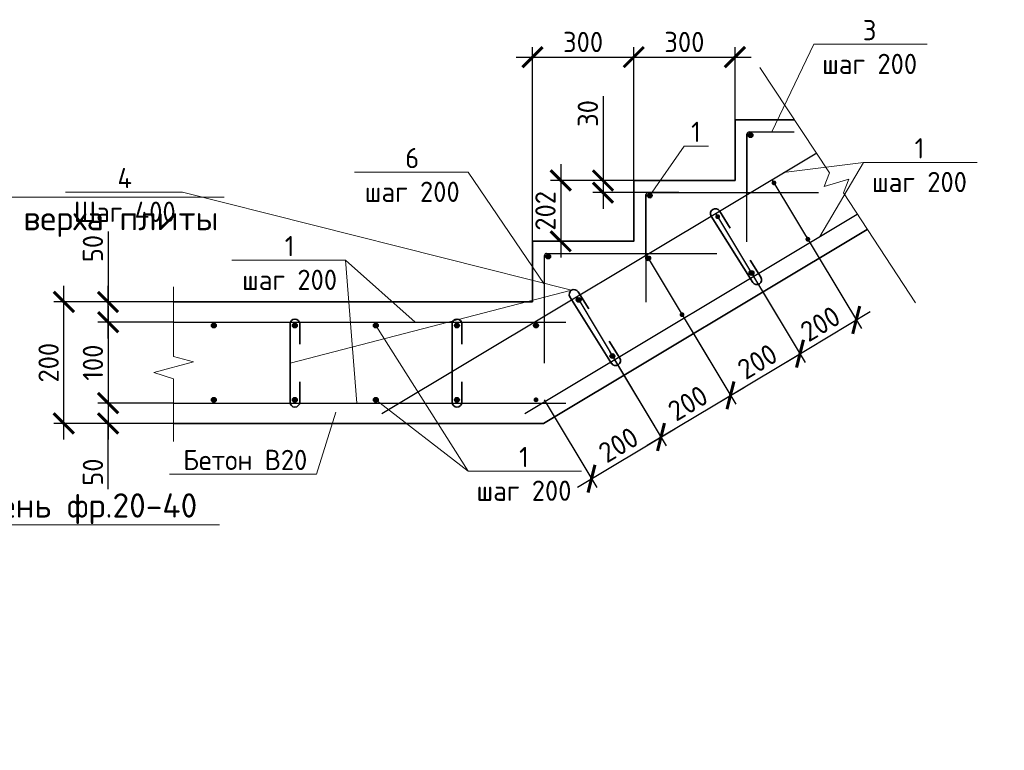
# Model space of a CAD drawing. Header units: millimetres. Extents: x 130535 to 1380046, y -231620 to 121434.
# Tile 65 of 135: x 574748 to 586900, y 5557 to 14582. Entities that reach past the tile are written whole.
import ezdxf
from ezdxf import colors
from ezdxf.entities.mleader import LeaderData, LeaderLine
from ezdxf.math import Vec2, Vec3

# ---------------------------------------------------------------- set-up
doc = ezdxf.new("R2010")
doc.units = ezdxf.units.MM
doc.linetypes.add('ACAD_ISO02W100', pattern=[15, 12, -3])
doc.layers.get('DEFPOINTS').update_dxf_attribs({"lineweight": 0})
for name, color, linetype, lineweight in [('Основная 0.35', 7, 'Continuous', 35), ('Основная 0.6', 7, 'Continuous', 60), ('РАЗМЕРЫ', 7, 'Continuous', 9), ('Символы 0.20', 7, 'Continuous', 20), ('Тонкая 0.20', 7, 'Continuous', 20)]:
    doc.layers.add(name, color=color, linetype=linetype, lineweight=lineweight)
doc.layers.add('пунктир', color=7, linetype='ACAD_ISO02W100')
doc.styles.add('250', font='times.ttf')
doc.styles.add('GOST-2.304_Type-B', font='GOST_Common.ttf')
doc.styles.add('ГОСТ', font='isocpeur.TTF')
doc.dimstyles.new('1-2', dxfattribs={"dimtxt": 250, "dimasz": 150, "dimexe": 200, "dimexo": 0, "dimgap": 20, "dimtad": 1, "dimlfac": 0.5, "dimrnd": 1, "dimtxsty": '250', "dimblk": 'OBLIQUE', "dimcen": 100, "dimdle": 50, "dimclrd": 256, "dimclre": 256, "dimclrt": 256, "dimaunit": 1, "dimazin": 0, "dimtfac": 1, "dimtmove": 1, "dimatfit": 2, "dimfxl": 200, "dimlwd": 15, "dimlwe": 13, "dimarcsym": 0})
doc.dimstyles.new('СПДС', dxfattribs={"dimscale": 100, "dimtxt": 2.5, "dimasz": 2.5, "dimexe": 1.25, "dimexo": 0, "dimtad": 1, "dimdec": 0, "dimtxsty": 'GOST-2.304_Type-B', "dimblk": 'ARCHTICK', "dimcen": 2.5, "dimdle": 2, "dimadec": 0, "dimazin": 2, "dimtfac": 0.75, "dimtdec": 0, "dimtmove": 1, "dimatfit": 3, "dimfxl": 1, "dimtolj": 1, "dimarcsym": 1})

# ---------------------------------------------------------------- blocks, each defined once
blk = doc.blocks.new('_None')
blk = doc.blocks.new('_ArchTick')
at = {"color": 0, "linetype": 'ByBlock', "const_width": 0.15}
blk.add_lwpolyline([(-0.5, -0.5), (0.5, 0.5)], dxfattribs=at)
blk = doc.blocks.new('*D376')
at = {"layer": 'DEFPOINTS', "color": 0, "linetype": 'Continuous', "lineweight": 0, "transparency": 16777216}
for p in [(582326, 12595), (581425, 11845), (582326, 11845)]:
    blk.add_point(p, dxfattribs=at)
at = {"layer": 'РАЗМЕРЫ', "color": 0, "linetype": 'Continuous', "lineweight": -2, "transparency": 16777216}
for p, q in [((581425, 12795), (581425, 11645)), ((582326, 12595), (581300, 12595)), ((582326, 11845), (581300, 11845))]:
    blk.add_line(p, q, dxfattribs=at)
at = {"layer": 'РАЗМЕРЫ', "color": 0, "linetype": 'Continuous', "lineweight": -2, "transparency": 16777216, "xscale": 250, "yscale": 250, "zscale": 250}
for p, rotation in [((581425, 12595), 90), ((581425, 11845), 270)]:
    blk.add_blockref('_ArchTick', p, dxfattribs=dict(at, rotation=rotation))
at = {"layer": 'РАЗМЕРЫ', "color": 0, "linetype": 'Continuous', "lineweight": 0, "transparency": 16777216, "insert": (581237, 12220), "char_height": 250, "attachment_point": 5, "rotation": 90, "style": 'GOST-2.304_Type-B'}
blk.add_mtext('\\A1;202', dxfattribs=at)
blk = doc.blocks.new('*D377')
at = {"layer": 'DEFPOINTS', "color": 0, "linetype": 'Continuous', "lineweight": 0, "transparency": 16777216}
for p in [(582326, 14119), (582326, 12595), (581076, 11845)]:
    blk.add_point(p, dxfattribs=at)
at = {"layer": 'РАЗМЕРЫ', "color": 0, "linetype": 'Continuous', "lineweight": -2, "transparency": 16777216}
for p, q in [((581076, 11845), (581076, 14244)), ((582326, 12595), (582326, 14244)), ((580876, 14119), (582526, 14119))]:
    blk.add_line(p, q, dxfattribs=at)
at = {"layer": 'РАЗМЕРЫ', "color": 0, "linetype": 'Continuous', "lineweight": -2, "transparency": 16777216, "xscale": 250, "yscale": 250, "zscale": 250, "rotation": 180}
blk.add_blockref('_ArchTick', (581076, 14119), dxfattribs=at)
at = {"layer": 'РАЗМЕРЫ', "color": 0, "linetype": 'Continuous', "lineweight": -2, "transparency": 16777216, "xscale": 250, "yscale": 250, "zscale": 250}
blk.add_blockref('_ArchTick', (582326, 14119), dxfattribs=at)
at = {"layer": 'РАЗМЕРЫ', "color": 0, "linetype": 'Continuous', "lineweight": 0, "transparency": 16777216, "insert": (581701, 14306), "char_height": 250, "attachment_point": 5, "style": 'GOST-2.304_Type-B'}
blk.add_mtext('\\A1;300', dxfattribs=at)
blk = doc.blocks.new('*D378')
at = {"layer": 'DEFPOINTS', "color": 0, "linetype": 'Continuous', "lineweight": 0, "transparency": 16777216}
for p in [(583576, 14119), (583576, 13345), (582326, 12545)]:
    blk.add_point(p, dxfattribs=at)
at = {"layer": 'РАЗМЕРЫ', "color": 0, "linetype": 'Continuous', "lineweight": -2, "transparency": 16777216}
for p, q in [((582326, 12545), (582326, 14244)), ((583576, 13345), (583576, 14244)), ((582126, 14119), (583776, 14119))]:
    blk.add_line(p, q, dxfattribs=at)
at = {"layer": 'РАЗМЕРЫ', "color": 0, "linetype": 'Continuous', "lineweight": -2, "transparency": 16777216, "xscale": 250, "yscale": 250, "zscale": 250, "rotation": 180}
blk.add_blockref('_ArchTick', (582326, 14119), dxfattribs=at)
at = {"layer": 'РАЗМЕРЫ', "color": 0, "linetype": 'Continuous', "lineweight": -2, "transparency": 16777216, "xscale": 250, "yscale": 250, "zscale": 250}
blk.add_blockref('_ArchTick', (583576, 14119), dxfattribs=at)
at = {"layer": 'РАЗМЕРЫ', "color": 0, "linetype": 'Continuous', "lineweight": 0, "transparency": 16777216, "insert": (582951, 14306), "char_height": 250, "attachment_point": 5, "style": 'GOST-2.304_Type-B'}
blk.add_mtext('\\A1;300', dxfattribs=at)
blk = doc.blocks.new('*D379')
at = {"layer": 'DEFPOINTS', "color": 0, "linetype": 'Continuous', "lineweight": 0, "transparency": 16777216}
for p in [(575293, 11095), (576572, 11095), (576572, 9595)]:
    blk.add_point(p, dxfattribs=at)
at = {"layer": 'РАЗМЕРЫ', "color": 0, "linetype": 'Continuous', "lineweight": -2, "transparency": 16777216}
for p, q in [((575293, 9395), (575293, 11295)), ((576572, 11095), (575168, 11095)), ((576572, 9595), (575168, 9595))]:
    blk.add_line(p, q, dxfattribs=at)
at = {"layer": 'РАЗМЕРЫ', "color": 0, "linetype": 'Continuous', "lineweight": -2, "transparency": 16777216, "xscale": 250, "yscale": 250, "zscale": 250}
for p, rotation in [((575293, 11095), 90), ((575293, 9595), 270)]:
    blk.add_blockref('_ArchTick', p, dxfattribs=dict(at, rotation=rotation))
at = {"layer": 'РАЗМЕРЫ', "color": 0, "linetype": 'Continuous', "lineweight": 0, "transparency": 16777216, "insert": (575105, 10345), "char_height": 250, "attachment_point": 5, "rotation": 90, "style": 'GOST-2.304_Type-B'}
blk.add_mtext('\\A1;200', dxfattribs=at)
blk = doc.blocks.new('_Oblique')
at = {"layer": 'пунктир', "color": 0, "lineweight": -2}
blk.add_line((-0.5, -0.5), (0.5, 0.5), dxfattribs=at)
blk = doc.blocks.new('*D380')
at = {"layer": 'DEFPOINTS', "color": 0, "linetype": 'Continuous', "lineweight": 0, "transparency": 16777216}
for p in [(583793, 11430), (582936, 10915), (584378, 10456)]:
    blk.add_point(p, dxfattribs=at)
at = {"layer": 'РАЗМЕРЫ', "color": 0, "linetype": 'Continuous', "lineweight": -2, "transparency": 16777216}
for p, q in [((583793, 11430), (584442, 10348)), ((582936, 10915), (583585, 9834)), ((583349, 9838), (584549, 10558))]:
    blk.add_line(p, q, dxfattribs=at)
at = {"layer": 'РАЗМЕРЫ', "color": 0, "linetype": 'Continuous', "lineweight": -2, "transparency": 16777216, "xscale": 250, "yscale": 250, "zscale": 250}
for p, rotation in [((584378, 10456), 30.96375653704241), ((583520, 9941), 210.9637565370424)]:
    blk.add_blockref('_ArchTick', p, dxfattribs=dict(at, rotation=rotation))
at = {"layer": 'РАЗМЕРЫ', "color": 0, "linetype": 'Continuous', "lineweight": 0, "transparency": 16777216, "insert": (583853, 10359), "char_height": 250, "attachment_point": 5, "rotation": 30.9638, "style": 'GOST-2.304_Type-B'}
blk.add_mtext('\\A1;200', dxfattribs=at)
blk = doc.blocks.new('*D381')
at = {"layer": 'DEFPOINTS', "color": 0, "linetype": 'Continuous', "lineweight": 0, "transparency": 16777216}
for p in [(584032, 12606), (583337, 12190), (585072, 10872)]:
    blk.add_point(p, dxfattribs=at)
at = {"layer": 'РАЗМЕРЫ', "color": 0, "linetype": 'Continuous', "lineweight": -2, "transparency": 16777216}
for p, q in [((584032, 12606), (585137, 10765)), ((583337, 12190), (584442, 10348)), ((584206, 10353), (585244, 10975))]:
    blk.add_line(p, q, dxfattribs=at)
at = {"layer": 'РАЗМЕРЫ', "color": 0, "linetype": 'Continuous', "lineweight": -2, "transparency": 16777216, "xscale": 250, "yscale": 250, "zscale": 250}
for p, rotation in [((585072, 10872), 30.96375653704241), ((584378, 10456), 210.9637565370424)]:
    blk.add_blockref('_ArchTick', p, dxfattribs=dict(at, rotation=rotation))
at = {"layer": 'РАЗМЕРЫ', "color": 0, "linetype": 'Continuous', "lineweight": 0, "transparency": 16777216, "insert": (584629, 10825), "char_height": 250, "attachment_point": 5, "rotation": 30.9638, "style": 'GOST-2.304_Type-B'}
blk.add_mtext('\\A1;200', dxfattribs=at)
blk = doc.blocks.new('*D382')
at = {"layer": 'DEFPOINTS', "color": 0, "linetype": 'Continuous', "lineweight": 0, "transparency": 16777216}
for p in [(576647, 9845), (575839, 9595), (576647, 9595)]:
    blk.add_point(p, dxfattribs=at)
at = {"layer": 'РАЗМЕРЫ', "color": 0, "linetype": 'Continuous', "lineweight": -2, "transparency": 16777216}
for p, q in [((575839, 10045), (575839, 9395)), ((576647, 9845), (575714, 9845)), ((576647, 9595), (575714, 9595)), ((575839, 8781), (575839, 9595))]:
    blk.add_line(p, q, dxfattribs=at)
at = {"layer": 'РАЗМЕРЫ', "color": 0, "linetype": 'Continuous', "lineweight": -2, "transparency": 16777216, "xscale": 250, "yscale": 250, "zscale": 250}
for p, rotation in [((575839, 9845), 90), ((575839, 9595), 270)]:
    blk.add_blockref('_ArchTick', p, dxfattribs=dict(at, rotation=rotation))
at = {"layer": 'РАЗМЕРЫ', "color": 0, "linetype": 'Continuous', "lineweight": 0, "transparency": 16777216, "insert": (575652, 8993), "char_height": 250, "attachment_point": 5, "rotation": 90, "style": 'GOST-2.304_Type-B'}
blk.add_mtext('\\A1;50', dxfattribs=at)
blk = doc.blocks.new('*D383')
at = {"layer": 'DEFPOINTS', "color": 0, "linetype": 'Continuous', "lineweight": 0, "transparency": 16777216}
for p in [(575839, 11095), (576647, 11095), (576647, 10845)]:
    blk.add_point(p, dxfattribs=at)
at = {"layer": 'РАЗМЕРЫ', "color": 0, "linetype": 'Continuous', "lineweight": -2, "transparency": 16777216}
for p, q in [((575839, 11966), (575839, 11095)), ((575839, 10645), (575839, 11295)), ((576647, 11095), (575714, 11095)), ((576647, 10845), (575714, 10845))]:
    blk.add_line(p, q, dxfattribs=at)
at = {"layer": 'РАЗМЕРЫ', "color": 0, "linetype": 'Continuous', "lineweight": -2, "transparency": 16777216, "xscale": 250, "yscale": 250, "zscale": 250}
for p, rotation in [((575839, 11095), 90), ((575839, 10845), 270)]:
    blk.add_blockref('_ArchTick', p, dxfattribs=dict(at, rotation=rotation))
at = {"layer": 'РАЗМЕРЫ', "color": 0, "linetype": 'Continuous', "lineweight": 0, "transparency": 16777216, "insert": (575652, 11754), "char_height": 250, "attachment_point": 5, "rotation": 90, "style": 'GOST-2.304_Type-B'}
blk.add_mtext('\\A1;50', dxfattribs=at)
blk = doc.blocks.new('*D384')
at = {"layer": 'DEFPOINTS', "color": 0, "linetype": 'Continuous', "lineweight": 0, "transparency": 16777216}
for p in [(582480, 11675), (581622, 11161), (583520, 9941)]:
    blk.add_point(p, dxfattribs=at)
at = {"layer": 'РАЗМЕРЫ', "color": 0, "linetype": 'Continuous', "lineweight": -2, "transparency": 16777216}
for p, q in [((582480, 11675), (583585, 9834)), ((581622, 11161), (582727, 9319)), ((582491, 9324), (583692, 10044))]:
    blk.add_line(p, q, dxfattribs=at)
at = {"layer": 'РАЗМЕРЫ', "color": 0, "linetype": 'Continuous', "lineweight": -2, "transparency": 16777216, "xscale": 250, "yscale": 250, "zscale": 250}
for p, rotation in [((583520, 9941), 30.96375653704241), ((582663, 9427), 210.9637565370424)]:
    blk.add_blockref('_ArchTick', p, dxfattribs=dict(at, rotation=rotation))
at = {"layer": 'РАЗМЕРЫ', "color": 0, "linetype": 'Continuous', "lineweight": 0, "transparency": 16777216, "insert": (582995, 9845), "char_height": 250, "attachment_point": 5, "rotation": 30.9638, "style": 'GOST-2.304_Type-B'}
blk.add_mtext('\\A1;200', dxfattribs=at)
blk = doc.blocks.new('*D385')
at = {"layer": 'DEFPOINTS', "color": 0, "linetype": 'Continuous', "lineweight": 0, "transparency": 16777216}
for p in [(582029, 10483), (581221, 9886), (582663, 9427)]:
    blk.add_point(p, dxfattribs=at)
at = {"layer": 'РАЗМЕРЫ', "color": 0, "linetype": 'Continuous', "lineweight": -2, "transparency": 16777216}
for p, q in [((582029, 10483), (582727, 9319)), ((581221, 9886), (581870, 8805)), ((581634, 8809), (582834, 9529))]:
    blk.add_line(p, q, dxfattribs=at)
at = {"layer": 'РАЗМЕРЫ', "color": 0, "linetype": 'Continuous', "lineweight": -2, "transparency": 16777216, "xscale": 250, "yscale": 250, "zscale": 250}
for p, rotation in [((582663, 9427), 30.96375653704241), ((581805, 8912), 210.9637565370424)]:
    blk.add_blockref('_ArchTick', p, dxfattribs=dict(at, rotation=rotation))
at = {"layer": 'РАЗМЕРЫ', "color": 0, "linetype": 'Continuous', "lineweight": 0, "transparency": 16777216, "insert": (582138, 9330), "char_height": 250, "attachment_point": 5, "rotation": 30.9638, "style": 'GOST-2.304_Type-B'}
blk.add_mtext('\\A1;200', dxfattribs=at)
blk = doc.blocks.new('*D386')
at = {"layer": 'DEFPOINTS', "color": 0, "linetype": 'Continuous', "lineweight": 0, "transparency": 16777216}
for p in [(576399, 10845), (575839, 9845), (576399, 9845)]:
    blk.add_point(p, dxfattribs=at)
at = {"layer": 'РАЗМЕРЫ', "color": 0, "linetype": 'Continuous', "lineweight": -2, "transparency": 16777216}
for p, q in [((575839, 11045), (575839, 9645)), ((576399, 10845), (575714, 10845)), ((576399, 9845), (575714, 9845))]:
    blk.add_line(p, q, dxfattribs=at)
at = {"layer": 'РАЗМЕРЫ', "color": 0, "linetype": 'Continuous', "lineweight": -2, "transparency": 16777216, "xscale": 250, "yscale": 250, "zscale": 250}
for p, rotation in [((575839, 10845), 90), ((575839, 9845), 270)]:
    blk.add_blockref('_ArchTick', p, dxfattribs=dict(at, rotation=rotation))
at = {"layer": 'РАЗМЕРЫ', "color": 0, "linetype": 'Continuous', "lineweight": 0, "transparency": 16777216, "insert": (575652, 10345), "char_height": 250, "attachment_point": 5, "rotation": 90, "style": 'GOST-2.304_Type-B'}
blk.add_mtext('\\A1;100', dxfattribs=at)
blk = doc.blocks.new('*D387')
at = {"layer": 'DEFPOINTS', "color": 0, "linetype": 'Continuous', "lineweight": 0, "transparency": 16777216}
for p in [(582884, 12595), (581947, 12445), (582884, 12445)]:
    blk.add_point(p, dxfattribs=at)
at = {"layer": 'РАЗМЕРЫ', "color": 0, "linetype": 'Continuous', "lineweight": -2, "transparency": 16777216}
for p, q in [((581947, 13636), (581947, 12595)), ((581947, 12795), (581947, 12245)), ((582884, 12595), (581822, 12595)), ((582884, 12445), (581822, 12445))]:
    blk.add_line(p, q, dxfattribs=at)
at = {"layer": 'РАЗМЕРЫ', "color": 0, "linetype": 'Continuous', "lineweight": -2, "transparency": 16777216, "xscale": 250, "yscale": 250, "zscale": 250}
for p, rotation in [((581947, 12595), 90), ((581947, 12445), 270)]:
    blk.add_blockref('_ArchTick', p, dxfattribs=dict(at, rotation=rotation))
at = {"layer": 'РАЗМЕРЫ', "color": 0, "linetype": 'Continuous', "lineweight": 0, "transparency": 16777216, "insert": (581760, 13423), "char_height": 250, "attachment_point": 5, "rotation": 90, "style": 'GOST-2.304_Type-B'}
blk.add_mtext('\\A1;30', dxfattribs=at)

msp = doc.modelspace()

# ---------------------------------------------------------------- hatches: boundary and pattern name
at = {"layer": 'Основная 0.6', "lineweight": 30}
for points in [[(583797.8, 13155, 1), (583737.8, 13155, 1)], [(584027, 12570.9, -1), (584086, 12560.1, -1)], [(582553.6, 12408.6, 1), (582493.6, 12408.6, 1)], [(583332.5, 12154.2, -1), (583391.5, 12143.4, -1)], [(584466, 11841.4, 1), (584484.2, 11898.6, 1)], [(581300.1, 11655.5, 1), (581240.1, 11655.5, 1)], [(582475, 11639.7, -1), (582534, 11628.9, -1)], [(583770.5, 11424.1, 1), (583788.7, 11481.3, 1)], [(581617.5, 11125.2, -1), (581676.5, 11114.4, -1)], [(582913, 10909.6, 1), (582931.2, 10966.8, 1)], [(577174, 10804.6, 1), (577114, 10804.6, 1)], [(578174, 10804.6, 1), (578114, 10804.6, 1)], [(579174, 10804.6, 1), (579114, 10804.6, 1)], [(580174, 10804.6, 1), (580114, 10804.6, 1)], [(581089.7, 10804.6, -1), (581149.7, 10804.6, -1)], [(582053.9, 10397.8, 1), (582072.1, 10455, 1)], [(577174, 9886.1, 1), (577114, 9886.1, 1)], [(578174, 9886.1, 1), (578114, 9886.1, 1)], [(579174, 9886.1, 1), (579114, 9886.1, 1)], [(580174, 9886.1, 1), (580114, 9886.1, 1)], [(581090.4, 9886.1, -1), (581150.4, 9886.1, -1)]]:
    msp.add_hatch(color=256, dxfattribs=at).paths.add_polyline_path(points)

# ---------------------------------------------------------------- linework, layer by layer
at = {"layer": 'Основная 0.35'}
for p, q in [((583282, 12155.8), (583794.8, 11336.2)), ((583383.7, 12219.4), (583516.3, 12007.5)), ((583896.5, 11399.9), (583763.9, 11611.8)), ((581640.8, 11219.9), (581773.4, 11008)), ((581539.1, 11156.3), (582051.9, 10336.7)), ((578084.2, 10823.3), (578084.2, 9856.5)), ((578204.2, 10823.3), (578204.2, 10573.3)), ((580084.2, 10823.3), (580084.2, 9856.5)), ((580204.2, 10823.3), (580204.2, 10573.3)), ((582153.6, 10400.4), (582021, 10612.3)), ((578204.2, 9856.5), (578204.2, 10106.5)), ((580204.2, 9856.5), (580204.2, 10106.5))]:
    msp.add_line(p, q, dxfattribs=at)
at = {"layer": 'Основная 0.35', "ltscale": 100}
for p, q in [((581214.5, 9595.4), (585205.1, 11989.8)), ((581076, 11095.4), (576647.2, 11095.4)), ((576647.2, 9595.4), (581214.5, 9595.4))]:
    msp.add_line(p, q, dxfattribs=at)
msp.add_lwpolyline([(581076, 11095.4), (581076, 11845.4), (582326, 11845.4), (582326, 12595.4), (583576, 12595.4), (583576, 13345.4), (584306.5, 13345.4)], dxfattribs=at)
at = {"layer": 'Основная 0.35'}
for centre, start, end in [((583332.8, 12187.6), 32.03618, 212.03618), ((583845.6, 11368.1), 212.03618, 32.03618), ((581590, 11188.1), 32.03618, 212.03618), ((578144.2, 10823.3), 0, 180), ((580144.2, 10823.3), 0, 180), ((582102.8, 10368.6), 212.03618, 32.03618), ((578144.2, 9856.5), 180, 0), ((580144.2, 9856.5), 180, 0)]:
    msp.add_arc(centre, 60, start, end, dxfattribs=at)
at = {"layer": 'Основная 0.6', "lineweight": 30}
for p, q in [((583723.7, 12150.5), (583723.7, 13169.9)), ((583723.7, 11837.2), (583723.7, 13169.9)), ((583726, 12422.9), (583726, 13170.4)), ((583751, 13195.4), (584306.5, 13195.4)), ((579217.4, 9717.8), (584584, 12937.7)), ((582476, 11672.9), (582476, 12420.4)), ((582479.5, 11404), (582479.5, 12423.4)), ((582479.5, 11090.8), (582479.5, 12423.4)), ((582501, 12445.4), (583726, 12445.4)), ((582504.5, 12448.4), (584401.1, 12448.4)), ((582504.5, 12448.4), (584606.2, 12448.4)), ((580981, 9717.8), (585081.7, 12178.2)), ((581226, 10337.8), (581226, 11670.4)), ((581251, 11695.4), (583352.7, 11695.4)), ((576647.2, 10845.4), (581487.4, 10845.4)), ((576647.2, 9845.4), (581487.4, 9845.4))]:
    msp.add_line(p, q, dxfattribs=at)
for centre in [(583767.8, 13155), (582523.6, 12408.6), (581270.1, 11655.5), (582504.5, 11634.3), (583779.6, 11452.7), (581647, 11119.8), (577144, 10804.6), (578144, 10804.6), (579144, 10804.6), (580144, 10804.6), (581119.7, 10804.6), (582063, 10426.4), (577144, 9886.1), (578144, 9886.1), (579144, 9886.1), (580144, 9886.1)]:
    msp.add_circle(centre, 30, dxfattribs=at)
for centre in [(583751, 13170.4), (582501, 12420.4), (581251, 11670.4)]:
    msp.add_arc(centre, 25, 90, 180, dxfattribs=at)
at = {"layer": 'Символы 0.20'}
for p, q in [((585163.1, 12818), (584623.6, 11903.4)), ((585163.1, 12818), (585949, 12818)), ((580282.2, 9005.1), (579144, 10804.6)), ((580282.2, 9005.1), (581068, 9005.1))]:
    msp.add_line(p, q, dxfattribs=at)
at = {"layer": 'Тонкая 0.20', "linetype": 'ByBlock'}
for p, q in [((576647.2, 10422.9), (576647.2, 11281.5)), ((576647.2, 10146.3), (576647.2, 9371.7))]:
    msp.add_line(p, q, dxfattribs=at)
at = {"layer": 'Тонкая 0.20'}
for p, q in [((576892.3, 10354.6), (576402, 10222)), ((576647.2, 10422.9), (576892.3, 10354.6)), ((576402, 10222), (576647.2, 10146.3))]:
    msp.add_line(p, q, dxfattribs=at)
msp.add_lwpolyline([(583880.5, 13992.7), (584742.6, 12689), (584675.9, 12521.5), (584979.6, 12609.6), (584913, 12442.1), (585802.8, 11084.1)], dxfattribs=at)

# ---------------------------------------------------------------- dimensions: what is measured, and where the dimension line sits
at = {"layer": 'РАЗМЕРЫ', "color": 3, "linetype": 'Continuous', "lineweight": 0}
for base, p1, p2, picture, middle in [((582326, 14118.6), (581076, 11845.4), (582326, 12595.4), '*D377', (581701, 14306.1)), ((583576, 14118.6), (582326, 12545.4), (583576, 13345.4), '*D378', (582951, 14306.1))]:
    dim = msp.add_linear_dim(base=base, p1=p1, p2=p2, text='300', dimstyle='СПДС', override={"dimlfac": 0.2}, dxfattribs=at)
    dim.commit()
    dim.dimension.update_dxf_attribs({"geometry": picture, "text_midpoint": middle})
dim = msp.add_linear_dim(base=(581947, 12445.4), p1=(582883.9, 12595.4), p2=(582883.9, 12445.4), angle=90, dimstyle='СПДС', override={"dimlfac": 0.2}, dxfattribs=at)
dim.commit()
dim.dimension.update_dxf_attribs({"geometry": '*D387', "text_midpoint": (582021.3, 13423.4), "dimtype": 160})
for base, p1, p2, angle, text, picture, middle in [((581425, 11845.4), (582326, 12595.4), (582326, 11845.4), 90, '202', '*D376', (581237.5, 12220.4)), ((585072.4, 10872.3), (583337.4, 12189.8), (584031.9, 12606.5), 210.96376, '200', '*D381', (584628.7, 10824.7)), ((583520.4, 9941), (581622.4, 11160.8), (582479.9, 11675.3), 210.96376, '200', '*D384', (582995.2, 9844.6)), ((584377.9, 10455.5), (582936, 10915.1), (583793.5, 11429.6), 210.96376, '200', '*D380', (583852.7, 10359.1)), ((575292.8, 11095.4), (576572.2, 9595.4), (576572.2, 11095.4), 90, '200', '*D379', (575105.3, 10345.4)), ((575839.2, 9845.4), (576399.4, 10845.4), (576399.4, 9845.4), 90, '100', '*D386', (575651.7, 10345.4)), ((582662.9, 9426.5), (581221, 9886.1), (582029, 10483), 210.96376, '200', '*D385', (582137.7, 9330.1))]:
    dim = msp.add_linear_dim(base=base, p1=p1, p2=p2, angle=angle, text=text, dimstyle='СПДС', override={"dimlfac": 0.2}, dxfattribs=at)
    dim.commit()
    dim.dimension.update_dxf_attribs({"geometry": picture, "text_midpoint": middle})
for base, p1, p2, picture, middle in [((575839.2, 11095.4), (576647.2, 10845.4), (576647.2, 11095.4), '*D383', (575786.5, 11753.9)), ((575839.2, 9595.4), (576647.2, 9845.4), (576647.2, 9595.4), '*D382', (575839.9, 8993.2))]:
    dim = msp.add_linear_dim(base=base, p1=p1, p2=p2, angle=90, text='50', dimstyle='СПДС', override={"dimlfac": 0.2}, dxfattribs=at)
    dim.commit()
    dim.dimension.update_dxf_attribs({"geometry": picture, "text_midpoint": middle, "dimtype": 160})

# ---------------------------------------------------------------- leaders
at = {"layer": 'Символы 0.20'}
msp.add_leader([(578908.1, 9845.4), (578768.4, 11610.1)], dimstyle='1-2', override={"dimscale": 0.05, "dimgap": 20, "dimtad": 0, "dimldrblk": 'None'}, dxfattribs=at)
ml = msp.add_multileader_mtext('Standard', dxfattribs=at)
ml.set_content('3\\Pшаг 200', color=256, style='GOST-2.304_Type-B')
ml.set_leader_properties(color=256, linetype='ByLayer', lineweight=-1)
ml.set_arrow_properties(name='NONE')
ml.build(insert=Vec2(0, 0))
ml.multileader.update_dxf_attribs({"text_left_attachment_type": 6, "text_right_attachment_type": 6, "dogleg_length": 1, "arrow_head_size": 18, "scale": 20})
ctx = ml.context
ctx.base_point, ctx.scale, ctx.char_height, ctx.arrow_head_size, ctx.landing_gap_size, ctx.plane_origin = Vec3(584648.1, 14277.1), 20, 250, 18, 9, Vec3(587086.6, 15380.7)
ctx.left_attachment, ctx.right_attachment, ctx.text_align_type = 6, 6, 1
notes = []
notes.append((ctx, [(1, (1, 1, 0), (584548.1, 14277.1), (1, 0), 100, [(0, [(584028.7, 13195.4)], 0, [])])]))
ctx.mtext.insert, ctx.mtext.alignment, ctx.mtext.flow_direction = Vec3(585237.4, 14577.1), 2, 5
ml = msp.add_multileader_mtext('Standard', dxfattribs=at)
ml.set_content('1', color=256, style='GOST-2.304_Type-B')
ml.set_leader_properties(color=256, linetype='ByLayer', lineweight=-1)
ml.set_arrow_properties(name='NONE')
ml.build(insert=Vec2(0, 0))
ml.multileader.update_dxf_attribs({"text_left_attachment_type": 6, "text_right_attachment_type": 6, "dogleg_length": 1, "arrow_head_size": 18, "scale": 20})
ctx = ml.context
ctx.base_point, ctx.scale, ctx.char_height, ctx.arrow_head_size, ctx.landing_gap_size, ctx.plane_origin = Vec3(583047.3, 13020.9), 20, 250, 18, 9, Vec3(584166.6, 14847.1)
ctx.left_attachment, ctx.right_attachment, ctx.text_align_type = 6, 6, 1
notes.append((ctx, [(1, (1, 1, 0), (582947.3, 13020.9), (1, 0), 100, [(0, [(582523.6, 12408.6)], 0, [])])]))
ctx.mtext.insert, ctx.mtext.alignment, ctx.mtext.flow_direction = Vec3(583093.8, 13320.9), 2, 5
ml = msp.add_multileader_mtext('Standard', dxfattribs=at)
ml.set_content('1\\Pшаг 200', color=256, style='GOST-2.304_Type-B')
ml.set_leader_properties(color=256, linetype='ByLayer', lineweight=-1)
ml.set_arrow_properties(name='NONE')
ml.build(insert=Vec2(0, 0))
ml.multileader.update_dxf_attribs({"text_left_attachment_type": 6, "text_right_attachment_type": 6, "dogleg_length": 1, "arrow_head_size": 18, "scale": 20})
ctx = ml.context
ctx.base_point, ctx.scale, ctx.char_height, ctx.arrow_head_size, ctx.landing_gap_size, ctx.plane_origin = Vec3(585263.1, 12818), 20, 250, 18, 9, Vec3(586624.6, 13884.8)
ctx.left_attachment, ctx.right_attachment, ctx.text_align_type = 6, 6, 1
notes.append((ctx, [(1, (1, 1, 0), (585163.1, 12818), (1, 0), 100, [(0, [(584176.3, 12693.1)], 0, [])])]))
ctx.mtext.insert, ctx.mtext.alignment, ctx.mtext.flow_direction = Vec3(585852.4, 13118), 2, 5
ml = msp.add_multileader_mtext('Standard', dxfattribs=at)
ml.set_content('6\\Pшаг 200', color=256, style='GOST-2.304_Type-B')
ml.set_leader_properties(color=256, linetype='ByLayer', lineweight=-1)
ml.set_arrow_properties(name='NONE')
ml.build(insert=Vec2(0, 0))
ml.multileader.update_dxf_attribs({"text_left_attachment_type": 6, "text_right_attachment_type": 6, "dogleg_length": 1, "arrow_head_size": 18, "scale": 20})
ctx = ml.context
ctx.base_point, ctx.scale, ctx.char_height, ctx.arrow_head_size, ctx.landing_gap_size, ctx.plane_origin = Vec3(579003.1, 12697.3), 20, 250, 18, 9, Vec3(581441.6, 13800.9)
ctx.left_attachment, ctx.right_attachment, ctx.text_align_type = 6, 6, 1
notes.append((ctx, [(0, (1, 1, 0), (580281.7, 12697.3), (-1, 0), 100, [(0, [(581226, 11308.5)], 0, [])])]))
ctx.mtext.insert, ctx.mtext.alignment, ctx.mtext.flow_direction = Vec3(579592.4, 12997.3), 2, 5
at = {"layer": 'Символы 0.20', "ltscale": 100}
ml = msp.add_multileader_mtext('Standard', dxfattribs=at)
ml.set_content('Труба Тр\\Pниз трубы на 50 мм выше верха плиты', color=256, style='ГОСТ')
ml.set_leader_properties(color=256, linetype='ByLayer', lineweight=-1)
ml.set_arrow_properties(name='NONE')
ml.build(insert=Vec2(0, 0))
ml.multileader.update_dxf_attribs({"text_left_attachment_type": 6, "text_right_attachment_type": 6, "dogleg_length": 2.5, "arrow_head_size": 45, "scale": 100})
ctx = ml.context
ctx.base_point, ctx.scale, ctx.char_height, ctx.arrow_head_size, ctx.landing_gap_size, ctx.plane_origin = Vec3(569521.5, 12390.6), 100, 300, 45, 22.5, Vec3(579228, 9080.1)
ctx.left_attachment, ctx.right_attachment = 6, 6
notes.append((ctx, [(0, (1, 1, 0), (569271.5, 12390.6), (1, 0), 250, [(0, [(569736.8, 10495.1)], 0, [])])]))
ctx.mtext.insert, ctx.mtext.width, ctx.mtext.flow_direction = Vec3(569544, 12780.6), 3780.751, 5
at = {"layer": 'Символы 0.20'}
ml = msp.add_multileader_mtext('Standard', dxfattribs=at)
ml.set_content('4\\PШаг 400', color=256, style='GOST-2.304_Type-B')
ml.set_leader_properties(color=256, linetype='ByLayer', lineweight=-1)
ml.set_arrow_properties(name='NONE')
ml.build(insert=Vec2(0, 0))
ml.multileader.update_dxf_attribs({"text_left_attachment_type": 6, "text_right_attachment_type": 6, "dogleg_length": 1, "arrow_head_size": 18, "scale": 20})
ctx = ml.context
ctx.base_point, ctx.scale, ctx.char_height, ctx.arrow_head_size, ctx.landing_gap_size, ctx.plane_origin = Vec3(575430.1, 12450.3), 20, 250, 18, 9, Vec3(571938, 4400.3)
ctx.left_attachment, ctx.right_attachment, ctx.text_align_type = 6, 6, 1
notes.append((ctx, [(1, (1, 1, 0), (576758.7, 12450.3), (-1, 0), 100, [(1, [(578084.2, 10339.9), (581558.1, 11238.9)], 0, [])])]))
ctx.mtext.insert, ctx.mtext.alignment, ctx.mtext.flow_direction = Vec3(576044.4, 12750.3), 2, 5
at = {"layer": 'Символы 0.20', "ltscale": 100}
ml = msp.add_multileader_mtext('Standard', dxfattribs=at)
ml.set_content('Труба Тр\\Pниз трубы на 50 мм выше верха плиты', color=256, style='ГОСТ')
ml.set_leader_properties(color=256, linetype='ByLayer', lineweight=-1)
ml.set_arrow_properties(name='NONE')
ml.build(insert=Vec2(0, 0))
ml.multileader.update_dxf_attribs({"text_left_attachment_type": 6, "text_right_attachment_type": 6, "dogleg_length": 2.5, "arrow_head_size": 45, "scale": 100})
ctx = ml.context
ctx.base_point, ctx.scale, ctx.char_height, ctx.arrow_head_size, ctx.landing_gap_size, ctx.plane_origin = Vec3(501440.4, 12197.9), 100, 300, 45, 22.5, Vec3(511146.9, 8887.5)
ctx.left_attachment, ctx.right_attachment = 6, 6
notes.append((ctx, [(1, (1, 1, 0), (505500.4, 12197.9), (-1, 0), 250, [(0, [(506139.9, 10557.6)], 0, [])])]))
ctx.mtext.insert, ctx.mtext.width, ctx.mtext.flow_direction = Vec3(501462.9, 12587.9), 3780.751, 5
at = {"layer": 'Символы 0.20'}
ml = msp.add_multileader_mtext('Standard', dxfattribs=at)
ml.set_content('1\\P\\pq*;шаг 200', color=256, style='GOST-2.304_Type-B')
ml.set_leader_properties(color=256, linetype='ByLayer', lineweight=-1)
ml.set_arrow_properties(name='NONE')
ml.build(insert=Vec2(0, 0))
ml.multileader.update_dxf_attribs({"text_left_attachment_type": 6, "text_right_attachment_type": 6, "dogleg_length": 1, "arrow_head_size": 18, "scale": 20})
ctx = ml.context
ctx.base_point, ctx.scale, ctx.char_height, ctx.arrow_head_size, ctx.landing_gap_size, ctx.plane_origin = Vec3(577489.8, 11610.1), 20, 250, 18, 9, Vec3(582499.9, 13470.2)
ctx.left_attachment, ctx.right_attachment, ctx.text_align_type = 6, 6, 1
notes.append((ctx, [(0, (1, 1, 0), (578768.4, 11610.1), (-1, 0), 100, [(0, [(579627.9, 10845.4)], 0, [])])]))
ctx.mtext.insert, ctx.mtext.alignment, ctx.mtext.flow_direction = Vec3(578079.1, 11910.1), 2, 5
at = {"layer": 'Символы 0.20', "ltscale": 100}
ml = msp.add_multileader_mtext('Standard', dxfattribs=at)
ml.set_content('Труба Тр\\Pниз трубы в уровне верха плиты', color=256, style='ГОСТ')
ml.set_leader_properties(color=256, linetype='ByLayer', lineweight=-1)
ml.set_arrow_properties(name='NONE')
ml.build(insert=Vec2(0, 0))
ml.multileader.update_dxf_attribs({"text_left_attachment_type": 6, "text_right_attachment_type": 6, "dogleg_length": 2.5, "arrow_head_size": 45, "scale": 100})
ctx = ml.context
ctx.base_point, ctx.scale, ctx.char_height, ctx.arrow_head_size, ctx.landing_gap_size, ctx.plane_origin = Vec3(439775.3, 9734), 100, 300, 45, 22.5, Vec3(433878.8, 6423.5)
ctx.left_attachment, ctx.right_attachment = 6, 6
notes.append((ctx, [(1, (1, 1, 0), (439525.3, 9734), (1, 0), 250, [(0, [(438885.9, 8093.7)], 0, [])])]))
ctx.mtext.insert, ctx.mtext.width, ctx.mtext.flow_direction = Vec3(439797.8, 10124), 6576.024, 5
at = {"layer": 'Символы 0.20'}
ml = msp.add_multileader_mtext('Standard', dxfattribs=at)
ml.set_content('1\\Pшаг 200', color=256, style='GOST-2.304_Type-B')
ml.set_leader_properties(color=256, linetype='ByLayer', lineweight=-1)
ml.set_arrow_properties(name='NONE')
ml.build(insert=Vec2(0, 0))
ml.multileader.update_dxf_attribs({"text_left_attachment_type": 6, "text_right_attachment_type": 6, "dogleg_length": 1, "arrow_head_size": 18, "scale": 20})
ctx = ml.context
ctx.base_point, ctx.scale, ctx.char_height, ctx.arrow_head_size, ctx.landing_gap_size, ctx.plane_origin = Vec3(580382.2, 9005.1), 20, 250, 18, 9, Vec3(581743.6, 10071.8)
ctx.left_attachment, ctx.right_attachment, ctx.text_align_type = 6, 6, 1
notes.append((ctx, [(1, (1, 1, 0), (580282.2, 9005.1), (1, 0), 100, [(0, [(579144, 9886.1)], 0, [])])]))
ctx.mtext.insert, ctx.mtext.alignment, ctx.mtext.flow_direction = Vec3(580971.5, 9305.1), 2, 5
at = {"layer": 'Символы 0.20', "ltscale": 100}
ml = msp.add_multileader_mtext('Standard', dxfattribs=at)
ml.set_content('Труба Тр\\Pниз трубы в уровне верха плиты', color=256, style='ГОСТ')
ml.set_leader_properties(color=256, linetype='ByLayer', lineweight=-1)
ml.set_arrow_properties(name='NONE')
ml.build(insert=Vec2(0, 0))
ml.multileader.update_dxf_attribs({"text_left_attachment_type": 6, "text_right_attachment_type": 6, "dogleg_length": 2.5, "arrow_head_size": 45, "scale": 100})
ctx = ml.context
ctx.base_point, ctx.scale, ctx.char_height, ctx.arrow_head_size, ctx.landing_gap_size, ctx.plane_origin = Vec3(374236, 9404.1), 100, 300, 45, 22.5, Vec3(368339.5, 6093.6)
ctx.left_attachment, ctx.right_attachment = 6, 6
notes.append((ctx, [(1, (1, 1, 0), (373986, 9404.1), (1, 0), 250, [(0, [(373346.6, 7763.7)], 0, [])])]))
ctx.mtext.insert, ctx.mtext.width, ctx.mtext.flow_direction = Vec3(374258.5, 9794.1), 6442.783, 5
ml = msp.add_multileader_mtext('Standard', dxfattribs=at)
ml.set_content('Щебень фр.20-40', color=256, style='ГОСТ')
ml.set_leader_properties(color=256, linetype='ByLayer', lineweight=-1)
ml.set_arrow_properties(name='NONE')
ml.build(insert=Vec2(0, 0))
ml.multileader.update_dxf_attribs({"text_left_attachment_type": 6, "text_right_attachment_type": 6, "dogleg_length": 2.5, "arrow_head_size": 45, "scale": 100})
ctx = ml.context
ctx.base_point, ctx.scale, ctx.char_height, ctx.arrow_head_size, ctx.landing_gap_size, ctx.plane_origin = Vec3(499616, 8365.1), 100, 300, 45, 22.5, Vec3(507147.5, 5054.7)
ctx.left_attachment, ctx.right_attachment = 6, 6
notes.append((ctx, [(1, (1, 1, 0), (501501, 8365.1), (-1, 0), 250, [(0, [(503252, 9791.6)], 0, [])])]))
ctx.mtext.insert, ctx.mtext.width, ctx.mtext.flow_direction = Vec3(499638.5, 8755.1), 2129.129, 5
ml = msp.add_multileader_mtext('Standard', dxfattribs=at)
ml.set_content('Щебень фр.20-40', color=256, style='ГОСТ')
ml.set_leader_properties(color=256, linetype='ByLayer', lineweight=-1)
ml.set_arrow_properties(name='NONE')
ml.build(insert=Vec2(0, 0))
ml.multileader.update_dxf_attribs({"text_left_attachment_type": 6, "text_right_attachment_type": 6, "dogleg_length": 2.5, "arrow_head_size": 45, "scale": 100})
ctx = ml.context
ctx.base_point, ctx.scale, ctx.char_height, ctx.arrow_head_size, ctx.landing_gap_size, ctx.plane_origin = Vec3(573727.1, 8341.3), 100, 300, 45, 22.5, Vec3(567830.5, 5030.9)
ctx.left_attachment, ctx.right_attachment = 6, 6
notes.append((ctx, [(1, (1, 1, 0), (573477.1, 8341.3), (1, 0), 250, [(0, [(571726, 9767.8)], 0, [])])]))
ctx.mtext.insert, ctx.mtext.width, ctx.mtext.flow_direction = Vec3(573749.6, 8731.3), 2129.129, 5
at = {"layer": 'Символы 0.20'}
ml = msp.add_multileader_mtext('Standard', dxfattribs=at)
ml.set_content('Бетон В20', color=256, style='GOST-2.304_Type-B')
ml.set_leader_properties(color=256, linetype='ByLayer', lineweight=-1)
ml.set_arrow_properties(name='NONE')
ml.build(insert=Vec2(0, 0))
ml.multileader.update_dxf_attribs({"text_left_attachment_type": 6, "text_right_attachment_type": 6, "dogleg_length": 1, "arrow_head_size": 18, "scale": 20})
ctx = ml.context
ctx.base_point, ctx.scale, ctx.char_height, ctx.arrow_head_size, ctx.landing_gap_size, ctx.plane_origin = Vec3(576756.7, 8968.6), 20, 250, 18, 9, Vec3(578789.3, 8241.1)
ctx.left_attachment, ctx.right_attachment = 6, 6
notes.append((ctx, [(0, (1, 1, 0), (578410.3, 8968.6), (-1, 0), 100, [(0, [(578649, 9732.4)], 0, [])])]))
ctx.mtext.insert, ctx.mtext.flow_direction = Vec3(576765.7, 9268.6), 5
at = {"layer": 'Символы 0.20', "ltscale": 100}
ml = msp.add_multileader_mtext('Standard', dxfattribs=at)
ml.set_content('Щебень фр.20-40', color=256, style='ГОСТ')
ml.set_leader_properties(color=256, linetype='ByLayer', lineweight=-1)
ml.set_arrow_properties(name='NONE')
ml.build(insert=Vec2(0, 0))
ml.multileader.update_dxf_attribs({"text_left_attachment_type": 6, "text_right_attachment_type": 6, "dogleg_length": 2.5, "arrow_head_size": 45, "scale": 100})
ctx = ml.context
ctx.base_point, ctx.scale, ctx.char_height, ctx.arrow_head_size, ctx.landing_gap_size, ctx.plane_origin = Vec3(443794.3, 5890.3), 100, 300, 45, 22.5, Vec3(437897.8, 2579.9)
ctx.left_attachment, ctx.right_attachment = 6, 6
notes.append((ctx, [(1, (1, 1, 0), (443544.3, 5890.3), (1, 0), 250, [(0, [(441793.3, 7316.8)], 0, [])])]))
ctx.mtext.insert, ctx.mtext.width, ctx.mtext.flow_direction = Vec3(443816.8, 6280.3), 2129.129, 5
ml = msp.add_multileader_mtext('Standard', dxfattribs=at)
ml.set_content('Щебень фр.20-40', color=256, style='ГОСТ')
ml.set_leader_properties(color=256, linetype='ByLayer', lineweight=-1)
ml.set_arrow_properties(name='NONE')
ml.build(insert=Vec2(0, 0))
ml.multileader.update_dxf_attribs({"text_left_attachment_type": 6, "text_right_attachment_type": 6, "dogleg_length": 2.5, "arrow_head_size": 45, "scale": 100})
ctx = ml.context
ctx.base_point, ctx.scale, ctx.char_height, ctx.arrow_head_size, ctx.landing_gap_size, ctx.plane_origin = Vec3(378255, 5560.4), 100, 300, 45, 22.5, Vec3(372358.5, 2249.9)
ctx.left_attachment, ctx.right_attachment = 6, 6
notes.append((ctx, [(1, (1, 1, 0), (378005, 5560.4), (1, 0), 250, [(0, [(376254, 6986.9)], 0, [])])]))
ctx.mtext.insert, ctx.mtext.width, ctx.mtext.flow_direction = Vec3(378277.5, 5950.4), 2129.129, 5
for ctx, leaders in notes:
    for number, flags, end, landing, length, lines in leaders:
        leader = LeaderData()
        leader.index, (leader.has_last_leader_line, leader.has_dogleg_vector, leader.attachment_direction) = number, flags
        leader.last_leader_point, leader.dogleg_vector, leader.dogleg_length = Vec3(end), Vec3(landing), length
        for number, points, colour, breaks in lines:
            line = LeaderLine()
            line.index, line.vertices, line.color, line.breaks = number, Vec3.list(points), colors.encode_raw_color(colour), breaks
            leader.lines.append(line)
        ctx.leaders.append(leader)

doc.saveas('drawing.dxf')
